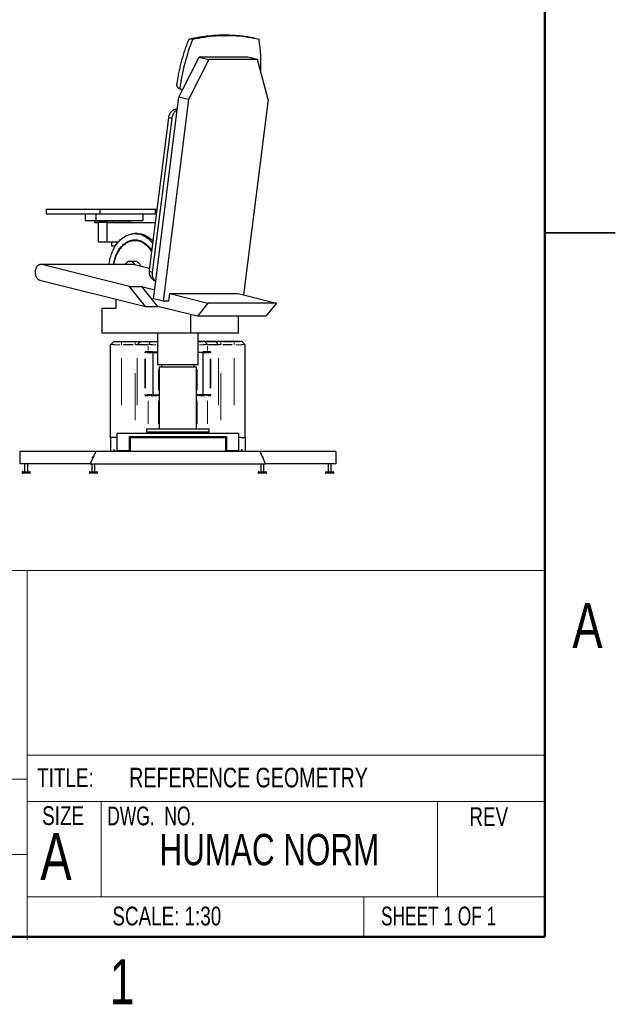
# Model space of a CAD drawing. Header units: inches. Extents: x 0.1 to 10.9, y 0.1 to 8.4.
# Tile 6 of 8: x 7.7 to 10.9, y 0.1 to 5.4. Entities that reach past the tile are written whole.
import ezdxf

# ---------------------------------------------------------------- set-up
doc = ezdxf.new("R2010")
doc.units = ezdxf.units.IN
doc.header["$MEASUREMENT"] = 0
doc.linetypes.add('PHANTOM', pattern=[0.5, 0.25, -0.05, 0.05, -0.05, 0.05, -0.05])
doc.styles.add('SLDTEXTSTYLE0', font='TXT', dxfattribs={"width": 0.75})
doc.styles.add('SLDTEXTSTYLE1', font='TXT', dxfattribs={"width": 0.6875})
doc.styles.add('SLDTEXTSTYLE2', font='TXT', dxfattribs={"width": 0.694444})
doc.styles.add('SLDTEXTSTYLE3', font='TXT', dxfattribs={"width": 0.7})

msp = doc.modelspace()

# ---------------------------------------------------------------- linework, layer by layer
at = {"color": 7, "linetype": 'Continuous', "lineweight": 50}
for p, q in [((10.5, 8), (10.5, 0.5)), ((10.5, 0.5), (0.5, 0.5))]:
    msp.add_line(p, q, dxfattribs=at)
at = {"color": 7, "linetype": 'Continuous', "lineweight": 25}
for p, q in [((8.977091, 5.28139409), (8.97685911, 5.28144979)), ((8.97731244, 5.28134826), (8.97709045, 5.28139159)), ((8.57008962, 5.01238112), (8.65905947, 5.18638648)), ((8.70984192, 5.17372307), (8.60074209, 4.96034815)), ((8.65905947, 5.18638648), (8.70984192, 5.17372307)), ((8.91833196, 5.18638648), (8.65905947, 5.18638648)), ((8.96911438, 5.17372307), (8.70984192, 5.17372307)), ((8.96911438, 5.17372307), (8.91833196, 5.18638648)), ((9.02500617, 4.96034815), (8.96911438, 5.17372307)), ((8.54995966, 4.9730114), (8.57008962, 5.01238112)), ((8.60074209, 4.96034815), (8.46669874, 3.88526629)), ((8.54155753, 4.90562295), (8.54995966, 4.9730114)), ((8.60074209, 4.96034815), (8.54995966, 4.9730114)), ((9.02500617, 4.96034815), (8.89526454, 3.91976783)), ((8.42776282, 3.99294341), (8.54155753, 4.90562295)), ((8.49418294, 4.86341848), (8.39167602, 4.05254571)), ((8.41007643, 4.0394441), (8.51382196, 4.86011488)), ((7.84381823, 4.37666207), (7.84381823, 4.35166207)), ((7.84381823, 4.37666207), (8.128835, 4.37666207)), ((8.128835, 4.37666207), (8.128835, 4.35166207)), ((8.128835, 4.37666207), (8.42640433, 4.37666207)), ((8.42640433, 4.35166207), (8.42640433, 4.37666207)), ((8.42640433, 4.37666207), (8.43264936, 4.37666207)), ((7.84381823, 4.35166207), (8.128835, 4.35166207)), ((8.0517942, 4.35166207), (8.0517942, 4.31499552)), ((8.0517942, 4.31499552), (8.10879756, 4.31499552)), ((8.10005253, 4.31399538), (8.10005253, 4.30566215)), ((8.10005253, 4.31399538), (8.19433343, 4.31399538)), ((8.10005253, 4.30566215), (8.12067648, 4.30566215)), ((8.10879756, 4.31499552), (8.10879756, 4.35166207)), ((8.10879756, 4.31499552), (8.35938225, 4.31499552)), ((8.12067648, 4.30566215), (8.12067648, 4.20299542)), ((8.16781691, 4.30566215), (8.12067648, 4.30566215)), ((8.128835, 4.35166207), (8.42640433, 4.35166207)), ((8.16781691, 4.20299542), (8.16781691, 4.30566215)), ((8.16781691, 4.30566215), (8.1707632, 4.30566215)), ((8.1707632, 4.30566215), (8.19433343, 4.30566215)), ((8.19433343, 4.31399538), (8.19433343, 4.30566215)), ((8.19433343, 4.31399538), (8.28861433, 4.31399538)), ((8.19433343, 4.30566215), (8.28861433, 4.30566215)), ((8.28861433, 4.31399538), (8.28861433, 4.30566215)), ((8.28861433, 4.30566215), (8.42367387, 4.30566215)), ((8.35938225, 4.31499552), (8.35938225, 4.35166207)), ((8.42948898, 4.35166207), (8.42640433, 4.35166207)), ((10.875, 4.25), (10.5, 4.25)), ((10.5, 4.25), (10.875, 4.25)), ((8.12067648, 4.20299542), (8.16781691, 4.20299542)), ((8.16781691, 4.20299542), (8.22925598, 4.20299542)), ((8.19108822, 4.20299542), (8.19108822, 4.18066213)), ((8.22008823, 4.19171911), (8.22008823, 4.20299542)), ((8.32821231, 4.24607878), (8.31642721, 4.24607878)), ((8.31708716, 4.20974545), (8.31642721, 4.20974545)), ((8.19108822, 4.18066213), (8.20558823, 4.18066213)), ((8.20558823, 4.18066213), (8.21246865, 4.18066213)), ((8.31642721, 4.09816211), (8.28991069, 4.09816211)), ((8.30923828, 4.0814222), (7.81426355, 4.0814222)), ((8.28672896, 3.96424909), (7.8193797, 4.08078915)), ((8.31435444, 4.08078915), (8.39277436, 4.06123406)), ((7.80914741, 3.99872185), (8.37230404, 3.85829088)), ((8.41591631, 3.89792961), (8.42776282, 3.99294341)), ((8.37230404, 3.85829088), (8.28672896, 3.96424909)), ((8.28672896, 3.96424909), (8.35154707, 3.96424909)), ((8.35154707, 3.96424909), (8.43712216, 3.85829088)), ((8.35154707, 3.96424909), (8.42199485, 3.94668199)), ((8.21560677, 3.84816208), (8.21560677, 3.89736556)), ((8.46669874, 3.88526629), (8.41591631, 3.89792961)), ((8.49616152, 3.88526629), (8.46669874, 3.88526629)), ((8.49616152, 3.88526629), (8.50135165, 3.92689325)), ((8.50135165, 3.92689325), (8.70463263, 3.87620223)), ((8.50135165, 3.92689325), (8.86669015, 3.92689325)), ((8.86669015, 3.92689325), (9.06997115, 3.87620223)), ((8.14130043, 3.71482876), (8.14130043, 3.84816208)), ((8.14130043, 3.84816208), (8.21560677, 3.84816208)), ((8.37230404, 3.85829088), (8.43712216, 3.85829088)), ((8.6487927, 3.80550784), (8.43712216, 3.85829088)), ((8.70463263, 3.87620223), (8.6487927, 3.80550784)), ((9.06997115, 3.87620223), (8.70463263, 3.87620223)), ((9.06997115, 3.87620223), (9.01413122, 3.80550784)), ((8.61270494, 3.81450681), (8.61270494, 3.71482876)), ((9.01413122, 3.80550784), (8.6487927, 3.80550784)), ((8.86608487, 3.80550784), (8.86608487, 3.71482876)), ((8.61270494, 3.71482876), (8.14130043, 3.71482876)), ((8.43660722, 3.71482876), (8.43660722, 3.54816213)), ((8.86608487, 3.71482876), (8.61270494, 3.71482876)), ((8.65327387, 3.54816213), (8.65327387, 3.71482876)), ((8.1866072, 3.16066212), (8.1866072, 3.65303142)), ((8.20229757, 3.67010244), (8.18758352, 3.65538846)), ((8.20465458, 3.67107879), (8.24494055, 3.67107879)), ((8.24494055, 3.67107879), (8.31688253, 3.67107879)), ((8.31688253, 3.67107879), (8.34614849, 3.67107879)), ((8.34614849, 3.67107879), (8.40394853, 3.67107879)), ((8.40394853, 3.67107879), (8.43660722, 3.67107879)), ((8.68593255, 3.67107879), (8.65327387, 3.67107879)), ((8.74373259, 3.67107879), (8.68593255, 3.67107879)), ((8.77299855, 3.67107879), (8.74373259, 3.67107879)), ((8.84494054, 3.67107879), (8.77299855, 3.67107879)), ((8.88522651, 3.67107879), (8.84494054, 3.67107879)), ((8.88758352, 3.67010244), (8.90229757, 3.65538846)), ((8.90327389, 3.16066212), (8.90327389, 3.65303142)), ((8.38985172, 3.61482879), (8.37491556, 3.61482879)), ((8.43660722, 3.61482879), (8.38985172, 3.61482879)), ((8.41210579, 3.61316213), (8.41210579, 3.38732877)), ((8.41210579, 3.61316213), (8.43660722, 3.61316213)), ((8.41543912, 3.61482879), (8.41543912, 3.61316213)), ((8.65327387, 3.61482879), (8.70002937, 3.61482879)), ((8.6777753, 3.61316213), (8.65327387, 3.61316213)), ((8.67444197, 3.61482879), (8.67444197, 3.61316213)), ((8.6777753, 3.61316213), (8.6777753, 3.38732877)), ((8.70002937, 3.61482879), (8.71496553, 3.61482879)), ((8.43660722, 3.54816213), (8.65327387, 3.54816213)), ((8.44494054, 3.53566213), (8.44494054, 3.20649546)), ((8.44494054, 3.53566213), (8.64494055, 3.53566213)), ((8.45744054, 3.54816213), (8.45744054, 3.53566213)), ((8.63244054, 3.53566213), (8.63244054, 3.54816213)), ((8.64494055, 3.20649546), (8.64494055, 3.53566213)), ((8.37491556, 3.38566211), (8.38985172, 3.38566211)), ((8.38985172, 3.38566211), (8.44254455, 3.38566211)), ((8.41210579, 3.38732877), (8.44254455, 3.38732877)), ((8.41543912, 3.38732877), (8.41543912, 3.38566211)), ((8.44254455, 3.38732877), (8.44494054, 3.38732877)), ((8.44254455, 3.38566211), (8.44494054, 3.38566211)), ((8.64494055, 3.38732877), (8.64733654, 3.38732877)), ((8.64733654, 3.38566211), (8.64494055, 3.38566211)), ((8.6777753, 3.38732877), (8.64733654, 3.38732877)), ((8.70002937, 3.38566211), (8.64733654, 3.38566211)), ((8.67444197, 3.38732877), (8.67444197, 3.38566211)), ((8.71496553, 3.38566211), (8.70002937, 3.38566211)), ((8.37827387, 3.20649546), (8.37827387, 3.18982878)), ((8.37827387, 3.20649546), (8.71160722, 3.20649546)), ((8.71160722, 3.18982878), (8.71160722, 3.20649546)), ((8.1866072, 3.16066212), (8.1866072, 3.08566212)), ((8.20999901, 3.16066212), (8.1866072, 3.16066212)), ((8.21994055, 3.16066212), (8.20999901, 3.16066212)), ((8.21994055, 3.18149545), (8.21994055, 3.08982878)), ((8.86994054, 3.18149545), (8.21994055, 3.18149545)), ((8.28660721, 3.16482878), (8.80327388, 3.16482878)), ((8.28660721, 3.08982878), (8.28660721, 3.16482878)), ((8.29077388, 3.16066212), (8.28660721, 3.16066212)), ((8.29077388, 3.16066212), (8.29077388, 3.08566212)), ((8.29077388, 3.16066212), (8.79910721, 3.16066212)), ((8.37827387, 3.18982878), (8.71160722, 3.18982878)), ((8.54494054, 3.18982878), (8.54494054, 3.18149545)), ((8.54494054, 3.16482878), (8.54494054, 3.16066212)), ((8.79910721, 3.16066212), (8.79910721, 3.08566212)), ((8.80327388, 3.16066212), (8.79910721, 3.16066212)), ((8.80327388, 3.16482878), (8.80327388, 3.08982878)), ((8.86994054, 3.08982878), (8.86994054, 3.18149545)), ((8.87988208, 3.16066212), (8.86994054, 3.16066212)), ((8.87988208, 3.16066212), (8.90327389, 3.16066212)), ((8.90327389, 3.16066212), (8.90327389, 3.08566212)), ((7.70327391, 3.08566212), (7.70327391, 3.01899545)), ((8.10744053, 3.08566212), (7.70327391, 3.08566212)), ((8.10744053, 3.08566212), (8.07827388, 3.01899545)), ((8.09077388, 3.05232879), (8.09077388, 3.05649545)), ((8.09077388, 3.05649545), (8.09468013, 3.05649545)), ((8.09285723, 3.05232879), (8.09077388, 3.05232879)), ((8.98244055, 3.08566212), (8.10744053, 3.08566212)), ((8.20327389, 3.08566212), (8.20327389, 3.09399545)), ((8.20327389, 3.09399545), (8.20744055, 3.09399545)), ((8.20744055, 3.09399545), (8.20744055, 3.08566212)), ((8.21994055, 3.08982878), (8.28660721, 3.08982878)), ((8.80327388, 3.08982878), (8.86994054, 3.08982878)), ((8.8866072, 3.09399545), (8.88244054, 3.09399545)), ((8.88244054, 3.09399545), (8.88244054, 3.08566212)), ((8.8866072, 3.08566212), (8.8866072, 3.09399545)), ((9.01160721, 3.01899545), (8.98244055, 3.08566212)), ((9.38660717, 3.08566212), (8.98244055, 3.08566212)), ((8.99910721, 3.05649545), (8.99520095, 3.05649545)), ((8.99702386, 3.05232879), (8.99910721, 3.05232879)), ((8.99910721, 3.05232879), (8.99910721, 3.05649545)), ((9.38660717, 3.08566212), (9.38660717, 3.01899545)), ((8.07827388, 3.01899545), (7.70327391, 3.01899545)), ((7.72827384, 3.01899545), (7.72827384, 2.97732878)), ((7.74494053, 2.97732878), (7.74494053, 3.01899545)), ((8.07827388, 3.01899545), (9.01160721, 3.01899545)), ((8.08660723, 3.01899545), (8.08660723, 2.97732878)), ((8.10327388, 2.97732878), (8.10327388, 3.01899545)), ((8.98660721, 3.01899545), (8.98660721, 2.97732878)), ((9.00327386, 2.97732878), (9.00327386, 3.01899545)), ((9.38660717, 3.01899545), (9.01160721, 3.01899545)), ((9.34494055, 3.01899545), (9.34494055, 2.97732878)), ((9.36160725, 2.97732878), (9.36160725, 3.01899545)), ((7.71494055, 2.97399545), (7.71494055, 2.97232878)), ((7.71827387, 2.97732878), (7.73660723, 2.97732878)), ((7.75494058, 2.96899545), (7.71827387, 2.96899545)), ((7.73660723, 2.97732878), (7.75494058, 2.97732878)), ((7.75827391, 2.97232878), (7.75827391, 2.97399545)), ((8.07327389, 2.97399545), (8.07327389, 2.97232878)), ((8.07660722, 2.97732878), (8.09494053, 2.97732878)), ((8.09494053, 2.96899545), (8.07660722, 2.96899545)), ((8.09494053, 2.97732878), (8.11327389, 2.97732878)), ((8.11327389, 2.96899545), (8.09494053, 2.96899545)), ((8.11660721, 2.97232878), (8.11660721, 2.97399545)), ((8.97327387, 2.97399545), (8.97327387, 2.97232878)), ((8.9766072, 2.97732878), (8.99494055, 2.97732878)), ((9.01327387, 2.96899545), (8.9766072, 2.96899545)), ((8.99494055, 2.97732878), (9.01327387, 2.97732878)), ((9.01660719, 2.97232878), (9.01660719, 2.97399545)), ((9.33160718, 2.97399545), (9.33160718, 2.97232878)), ((9.33494051, 2.97732878), (9.35327386, 2.97732878)), ((9.35327386, 2.96899545), (9.33494051, 2.96899545)), ((9.35327386, 2.97732878), (9.37160722, 2.97732878)), ((9.37160722, 2.96899545), (9.35327386, 2.96899545)), ((9.37494054, 2.97232878), (9.37494054, 2.97399545))]:
    msp.add_line(p, q, dxfattribs=at)
at = {"color": 8, "linetype": 'PHANTOM', "lineweight": 18}
for p, q in [((8.26185444, 4.08078915), (7.87187969, 4.08078915)), ((8.18822879, 3.65538846), (8.20592786, 3.65538846)), ((8.23622147, 3.65303142), (8.20217918, 3.65303142)), ((8.23857054, 3.67010244), (8.2147874, 3.67010244)), ((8.24494055, 3.6702008), (8.24494055, 3.67051701)), ((8.24494055, 3.66854179), (8.24494055, 3.65694911)), ((8.24494055, 3.65512484), (8.24494055, 3.65368167)), ((8.30609124, 3.67010244), (8.25573185, 3.67010244)), ((8.25573185, 3.65538846), (8.30609124, 3.65538846)), ((8.30609124, 3.65303142), (8.25573185, 3.65303142)), ((8.31688253, 3.6702008), (8.31688253, 3.67051701)), ((8.31688253, 3.66854179), (8.31688253, 3.65694911)), ((8.31688253, 3.65512484), (8.31688253, 3.65368167)), ((8.31881299, 3.65538846), (8.32655059, 3.65538846)), ((8.32820747, 3.65303142), (8.32265531, 3.65303142)), ((8.34242125, 3.67010244), (8.33121597, 3.67010244)), ((8.38417343, 3.65303142), (8.33134297, 3.65303142)), ((8.34181972, 3.66794114), (8.3318642, 3.65754976)), ((8.33227834, 3.65538846), (8.38510878, 3.65538846)), ((8.39920559, 3.67010244), (8.34637515, 3.67010244)), ((8.38665822, 3.62339251), (8.38665822, 3.64780102)), ((8.39961974, 3.66794114), (8.38966422, 3.65754976)), ((8.39017757, 3.65538846), (8.41004429, 3.65538846)), ((8.42922415, 3.65303142), (8.39956493, 3.65303142)), ((8.43148036, 3.67010244), (8.41291828, 3.67010244)), ((8.65840073, 3.67010244), (8.67696281, 3.67010244)), ((8.66065694, 3.65303142), (8.69031616, 3.65303142)), ((8.69970352, 3.65538846), (8.6798368, 3.65538846)), ((8.69026135, 3.66794114), (8.70021687, 3.65754976)), ((8.6906755, 3.67010244), (8.74350593, 3.67010244)), ((8.70322287, 3.62339251), (8.70322287, 3.64780102)), ((8.75760275, 3.65538846), (8.70477231, 3.65538846)), ((8.70570766, 3.65303142), (8.75853811, 3.65303142)), ((8.74745984, 3.67010244), (8.75866512, 3.67010244)), ((8.74806137, 3.66794114), (8.75801689, 3.65754976)), ((8.76167362, 3.65303142), (8.76722578, 3.65303142)), ((8.7710681, 3.65538846), (8.7633305, 3.65538846)), ((8.77299855, 3.6702008), (8.77299855, 3.67051701)), ((8.77299855, 3.66854179), (8.77299855, 3.65694911)), ((8.77299855, 3.65512484), (8.77299855, 3.65368167)), ((8.78378985, 3.67010244), (8.83414924, 3.67010244)), ((8.83414924, 3.65538846), (8.78378985, 3.65538846)), ((8.78378985, 3.65303142), (8.83414924, 3.65303142)), ((8.84494054, 3.6702008), (8.84494054, 3.67051701)), ((8.84494054, 3.66854179), (8.84494054, 3.65694911)), ((8.84494054, 3.65512484), (8.84494054, 3.65368167)), ((8.85131055, 3.67010244), (8.87509368, 3.67010244)), ((8.85365962, 3.65303142), (8.8877019, 3.65303142)), ((8.9016523, 3.65538846), (8.88395323, 3.65538846)), ((8.24494055, 3.58230102), (8.24494055, 3.25222585)), ((8.31688253, 3.25222585), (8.31688253, 3.58230102)), ((8.32885818, 3.58230102), (8.32885818, 3.25222585)), ((8.36972774, 3.42237044), (8.36972774, 3.57812046)), ((8.36990127, 3.61149547), (8.37138185, 3.61149547)), ((8.37236415, 3.61816211), (8.38601612, 3.61816211)), ((8.37292125, 3.57812046), (8.37292125, 3.42237044)), ((8.4062281, 3.61149547), (8.37879893, 3.61149547)), ((8.38929215, 3.61816211), (8.40949108, 3.61816211)), ((8.70058894, 3.61816211), (8.68039001, 3.61816211)), ((8.68365298, 3.61149547), (8.71108216, 3.61149547)), ((8.71751694, 3.61816211), (8.70386497, 3.61816211)), ((8.71695984, 3.57812046), (8.71695984, 3.42237044)), ((8.71997982, 3.61149547), (8.71849924, 3.61149547)), ((8.72015334, 3.42237044), (8.72015334, 3.57812046)), ((8.76102291, 3.58230102), (8.76102291, 3.25222585)), ((8.77299855, 3.25222585), (8.77299855, 3.58230102)), ((8.84494054, 3.58230102), (8.84494054, 3.25222585)), ((8.44254455, 3.52403712), (8.44254455, 3.41145377)), ((8.64733654, 3.52403712), (8.64733654, 3.41145377)), ((8.36990127, 3.38899543), (8.37138185, 3.38899543)), ((8.38601612, 3.38232879), (8.37236415, 3.38232879)), ((8.37879893, 3.38899543), (8.4062281, 3.38899543)), ((8.43419014, 3.38232879), (8.40265382, 3.38232879)), ((8.44254455, 3.38707877), (8.44254455, 3.38591211)), ((8.44254455, 3.38282638), (8.44254455, 3.38468579)), ((8.44458114, 3.38232879), (8.44290395, 3.38232879)), ((8.64529994, 3.38232879), (8.64697714, 3.38232879)), ((8.64733654, 3.38707877), (8.64733654, 3.38591211)), ((8.64733654, 3.38282638), (8.64733654, 3.38468579)), ((8.65569094, 3.38232879), (8.68722726, 3.38232879)), ((8.71108216, 3.38899543), (8.68365298, 3.38899543)), ((8.70386497, 3.38232879), (8.71751694, 3.38232879)), ((8.71997982, 3.38899543), (8.71849924, 3.38899543)), ((8.38665822, 3.23287046), (8.38665822, 3.35595379)), ((8.44254455, 3.35595379), (8.44254455, 3.23287046)), ((8.64733654, 3.35595379), (8.64733654, 3.23287046)), ((8.70322287, 3.23287046), (8.70322287, 3.35595379)), ((8.31688253, 3.16128712), (8.31688253, 3.16420378)), ((8.32885818, 3.16420378), (8.32885818, 3.16128712)), ((8.38665822, 3.18274545), (8.38665822, 3.18857878)), ((8.38665822, 3.16128712), (8.38665822, 3.16420378)), ((8.44254455, 3.18857878), (8.44254455, 3.18274545)), ((8.44254455, 3.16420378), (8.44254455, 3.16128712)), ((8.54327388, 3.18274545), (8.54327388, 3.18857878)), ((8.54327388, 3.16128712), (8.54327388, 3.16420378)), ((8.54660721, 3.18274545), (8.54660721, 3.18857878)), ((8.54660721, 3.16128712), (8.54660721, 3.16420378)), ((8.64733654, 3.18857878), (8.64733654, 3.18274545)), ((8.64733654, 3.16420378), (8.64733654, 3.16128712)), ((8.70322287, 3.18274545), (8.70322287, 3.18857878)), ((8.70322287, 3.16128712), (8.70322287, 3.16420378)), ((8.76102291, 3.16420378), (8.76102291, 3.16128712)), ((8.77299855, 3.16128712), (8.77299855, 3.16420378)), ((7.73660723, 2.97399545), (7.71494055, 2.97399545)), ((7.71494055, 2.97232878), (7.75827391, 2.97232878)), ((7.75827391, 2.97399545), (7.73660723, 2.97399545)), ((8.09494053, 2.97399545), (8.07327389, 2.97399545)), ((8.07327389, 2.97232878), (8.09494053, 2.97232878)), ((8.11660721, 2.97399545), (8.09494053, 2.97399545)), ((8.09494053, 2.97232878), (8.11660721, 2.97232878)), ((8.99494055, 2.97399545), (8.97327387, 2.97399545)), ((8.97327387, 2.97232878), (9.01660719, 2.97232878)), ((9.01660719, 2.97399545), (8.99494055, 2.97399545)), ((9.35327386, 2.97399545), (9.33160718, 2.97399545)), ((9.33160718, 2.97232878), (9.35327386, 2.97232878)), ((9.37494054, 2.97399545), (9.35327386, 2.97399545)), ((9.35327386, 2.97232878), (9.37494054, 2.97232878))]:
    msp.add_line(p, q, dxfattribs=at)
at = {"color": 7, "linetype": 'Continuous', "lineweight": 18}
for p, q in [((6.04520231, 2.45035274), (10.5, 2.45035274)), ((7.74128, 2.45035274), (7.74128, 0.48532265)), ((7.74128, 1.4678377), (10.5, 1.4678377)), ((7.74128, 1.33934797), (6.04970825, 1.33934797)), ((7.74128, 1.21986307), (10.5, 1.21986307)), ((8.13682475, 1.21986307), (8.13682475, 0.71288584)), ((9.9280647, 1.21986307), (9.9280647, 0.71288584)), ((7.74128, 0.93842536), (6.04520231, 0.93842536)), ((7.74128, 0.71288584), (10.5, 0.71288584)), ((9.53632866, 0.71288584), (9.53632866, 0.5))]:
    msp.add_line(p, q, dxfattribs=at)
at = {"color": 7, "linetype": 'Continuous', "lineweight": 25, "flags": 128}
for points in [[(8.62375904, 5.28134826), (8.63943289, 5.28477857), (8.65510239, 5.28789929), (8.67076423, 5.29070994), (8.68641507, 5.29320974), (8.70205161, 5.29539837), (8.71767052, 5.29727506), (8.73326852, 5.29883964), (8.74884225, 5.30009165), (8.76438846, 5.30103093), (8.77990381, 5.30165717), (8.79538504, 5.30197037), (8.81082887, 5.30197037), (8.82623199, 5.30165717), (8.84159118, 5.30103093), (8.85690316, 5.30009165), (8.87216469, 5.29883964), (8.88737251, 5.29727506), (8.90252344, 5.29539837), (8.91761424, 5.29320974), (8.93264173, 5.29070994), (8.94760269, 5.28789929), (8.962494, 5.28477857), (8.97731244, 5.28134826)], [(8.51382196, 4.86011488), (8.51442217, 4.86399356), (8.51523831, 4.86784737), (8.51626532, 4.87165237), (8.5174968, 4.87538509), (8.51892511, 4.87902191), (8.52054136, 4.88254062), (8.52233552, 4.88591915), (8.52429642, 4.88913671), (8.52641188, 4.89217295), (8.52866875, 4.89500925), (8.531053, 4.89762795), (8.53354982, 4.9000126), (8.53614368, 4.90214867), (8.53881846, 4.9040227), (8.54155753, 4.90562295)], [(8.17846929, 4.0814222), (8.17913487, 4.08653701), (8.1802981, 4.09408318), (8.18166866, 4.10155942), (8.18324442, 4.10895431), (8.18502298, 4.11625666), (8.18700167, 4.12345529), (8.18917743, 4.13053932), (8.19154699, 4.13749789), (8.19410674, 4.14432035), (8.19685274, 4.15099646), (8.19978084, 4.1575159), (8.20288654, 4.16386888), (8.20616519, 4.17004562), (8.20961173, 4.17603675), (8.21322094, 4.18183311), (8.2169873, 4.18742593), (8.22090511, 4.1928067), (8.22496838, 4.19796719), (8.22917092, 4.20289959), (8.23350633, 4.20759632), (8.23796804, 4.21205024), (8.24254921, 4.21625463), (8.24724288, 4.22020301), (8.25204191, 4.22388943), (8.256939, 4.22730817), (8.26192668, 4.23045415), (8.26699734, 4.23332253), (8.27214328, 4.23590899), (8.27735668, 4.23820948), (8.28262956, 4.24022055), (8.28795391, 4.24193915), (8.29332161, 4.2433627), (8.29872449, 4.24448901), (8.30415434, 4.24531628), (8.30960289, 4.24584333), (8.31506182, 4.24606939), (8.32052284, 4.24599399), (8.3259776, 4.24561743), (8.33141784, 4.24494011), (8.33683525, 4.24396313), (8.34222157, 4.24268796), (8.3475686, 4.24111658), (8.35286823, 4.23925139), (8.35811237, 4.23709522), (8.363293, 4.23465127), (8.36840228, 4.23192338), (8.37343242, 4.22891561), (8.37837574, 4.22563259), (8.38322471, 4.22207931), (8.38797198, 4.21826117), (8.39261028, 4.21418404), (8.39713258, 4.2098541), (8.40153198, 4.20527784), (8.40580177, 4.20046238), (8.40976435, 4.19563197)], [(8.20245038, 4.0814222), (8.20269681, 4.08306868), (8.20385539, 4.08990945), (8.20521957, 4.09667387), (8.20678689, 4.10334975), (8.2085545, 4.1099248), (8.21051914, 4.11638705), (8.21267727, 4.12272462), (8.21502488, 4.12892608), (8.21755773, 4.13497995), (8.22027119, 4.14087517), (8.22316029, 4.14660113), (8.22621976, 4.15214726), (8.22944401, 4.15750346), (8.23282716, 4.16265989), (8.236363, 4.16760715), (8.24004509, 4.17233626), (8.24386671, 4.17683852), (8.24782087, 4.18110581), (8.25190037, 4.18513014), (8.25609773, 4.18890439), (8.26040528, 4.19242146), (8.26481516, 4.19567507), (8.26931934, 4.19865922), (8.27390954, 4.20136841), (8.27857744, 4.20379781), (8.28331446, 4.20594287), (8.28811197, 4.20779969), (8.29296118, 4.20936498), (8.29785328, 4.21063576), (8.30277931, 4.21160977), (8.30773027, 4.21228521), (8.31269711, 4.21266091), (8.31767075, 4.21273608), (8.32264215, 4.21251057), (8.32760216, 4.21198492), (8.33254178, 4.21116), (8.33745196, 4.21003737), (8.34232374, 4.20861898), (8.34714822, 4.20690758), (8.35191657, 4.20490613), (8.3566201, 4.20261839), (8.36125019, 4.20004851), (8.36579843, 4.19720117), (8.37025648, 4.19408155), (8.3746162, 4.19069543), (8.37886963, 4.18704898), (8.38300899, 4.18314879), (8.38702673, 4.17900204), (8.39091551, 4.17461625), (8.39466823, 4.16999955), (8.39827803, 4.16516023), (8.4017383, 4.16010721), (8.40468384, 4.15544311)], [(8.20311033, 4.0814222), (8.20335677, 4.08306868), (8.20451534, 4.08990945), (8.20587952, 4.09667387), (8.20744684, 4.10334975), (8.20921445, 4.1099248), (8.21117909, 4.11638705), (8.21333722, 4.12272462), (8.21568484, 4.12892608), (8.2182177, 4.13497995), (8.22093116, 4.14087517), (8.22382027, 4.14660113), (8.22687974, 4.15214726), (8.23010398, 4.15750346), (8.23348711, 4.16265989), (8.23702297, 4.16760715), (8.24070506, 4.17233626), (8.24452668, 4.17683852), (8.24848085, 4.18110581), (8.25256032, 4.18513014), (8.25675768, 4.18890439), (8.26106525, 4.19242146), (8.26547513, 4.19567507), (8.26997929, 4.19865922), (8.27456951, 4.20136841), (8.27923739, 4.20379781), (8.28397442, 4.20594287), (8.28877192, 4.20779969), (8.29362116, 4.20936498), (8.29851326, 4.21063576), (8.30343928, 4.21160977), (8.30839022, 4.21228521), (8.31335706, 4.21266091), (8.31675719, 4.21274476)], [(8.20461723, 4.0814222), (8.20480547, 4.08266357), (8.20595841, 4.08942299), (8.20731586, 4.09610598), (8.20887544, 4.1027002), (8.21063413, 4.10919343), (8.21258872, 4.11557363), (8.21473562, 4.12182906), (8.21707082, 4.12794801), (8.21959, 4.13391926), (8.2222885, 4.13973166), (8.22516133, 4.14537454), (8.22820316, 4.15083736), (8.23140836, 4.15611011), (8.234771, 4.16118291), (8.23828485, 4.16604648), (8.2419434, 4.17069173), (8.24573987, 4.17511006), (8.24966723, 4.17929334), (8.25371823, 4.18323374), (8.25788536, 4.18692406), (8.26216088, 4.19035743), (8.26653689, 4.19352751), (8.27100528, 4.19642835), (8.2755578, 4.19905463), (8.28018598, 4.20140158), (8.28488127, 4.20346467), (8.289635, 4.20524021), (8.29443832, 4.20672485), (8.29928237, 4.20791593), (8.30415818, 4.20881117), (8.30905669, 4.20940886), (8.31396885, 4.20970806), (8.31888557, 4.20970806), (8.32379773, 4.20940886), (8.32869624, 4.20881117), (8.33357203, 4.20791593), (8.33841608, 4.20672485), (8.3432194, 4.20524021), (8.34797312, 4.20346467), (8.35266842, 4.20140158), (8.35729662, 4.19905463), (8.36184912, 4.19642835), (8.36631751, 4.19352751), (8.37069352, 4.19035743), (8.37496906, 4.18692406), (8.37913616, 4.18323374), (8.38318717, 4.17929334), (8.38711453, 4.17511006), (8.39091101, 4.17069173), (8.39456956, 4.16604648), (8.3980834, 4.16118291), (8.40144604, 4.15611011), (8.40419919, 4.15160933)], [(8.31708716, 4.20974545), (8.31954552, 4.20970806), (8.32445768, 4.20940886), (8.3293562, 4.20881117), (8.334232, 4.20791593), (8.33907605, 4.20672485), (8.34387937, 4.20524021), (8.3486331, 4.20346467), (8.35332839, 4.20140158), (8.35795659, 4.19905463), (8.36250909, 4.19642835), (8.36697748, 4.19352751), (8.37135349, 4.19035743), (8.37562901, 4.18692406), (8.37979614, 4.18323374), (8.38384713, 4.17929334), (8.38777451, 4.17511006), (8.39157098, 4.17069173), (8.39522953, 4.16604648), (8.39874337, 4.16118291), (8.40210601, 4.15611011), (8.40431505, 4.15252577)], [(8.32821231, 4.24607878), (8.33230794, 4.24599399), (8.33776272, 4.24561743), (8.34320295, 4.24494011), (8.34862035, 4.24396313), (8.35400669, 4.24268796), (8.35935372, 4.24111658), (8.36465335, 4.23925139), (8.36989746, 4.23709522), (8.37507812, 4.23465127), (8.3801874, 4.23192338), (8.38521753, 4.22891561), (8.39016085, 4.22563259), (8.39500983, 4.22207931), (8.39975709, 4.21826117), (8.4043954, 4.21418404), (8.4089177, 4.2098541), (8.41126011, 4.20746412)], [(8.31711254, 4.08010143), (8.31699445, 4.08030152), (8.31515193, 4.08317295), (8.3131576, 4.08583388), (8.31102345, 4.08826829), (8.30876232, 4.09046146), (8.30638782, 4.09240017), (8.30391424, 4.09407293), (8.30135642, 4.0954695), (8.29872977, 4.09658165), (8.29605009, 4.0974025), (8.29333348, 4.09792729), (8.29059628, 4.09815272), (8.28785498, 4.09807755), (8.28512601, 4.09770217), (8.28242583, 4.09702884), (8.27977066, 4.09606155), (8.27717649, 4.09480634), (8.2746589, 4.09327046), (8.27223302, 4.09146339), (8.26991347, 4.08939585), (8.26771418, 4.08708034), (8.26564839, 4.08453079), (8.26372851, 4.08176254), (8.26351215, 4.0814222)], [(8.34728034, 4.07257865), (8.34669728, 4.07399712), (8.34519061, 4.07723673), (8.34351097, 4.08030152), (8.34166843, 4.08317295), (8.3396741, 4.08583388), (8.33753994, 4.08826829), (8.33527882, 4.09046146), (8.33290433, 4.09240017), (8.33043074, 4.09407293), (8.32787292, 4.0954695), (8.32524627, 4.09658165), (8.32256658, 4.0974025), (8.31984998, 4.09792729), (8.3171128, 4.09815272), (8.31642721, 4.09816211)], [(7.8193797, 4.08078915), (7.81690063, 4.08125496), (7.81440255, 4.08142173), (7.81190346, 4.08128829), (7.80942134, 4.08085564), (7.80697411, 4.08012678), (7.80457944, 4.07910716), (7.80225455, 4.07780392), (7.80001616, 4.07622658), (7.79788049, 4.07438643), (7.79586277, 4.07229682), (7.79397764, 4.06997271), (7.7922387, 4.06743091), (7.79065847, 4.06468964), (7.7892483, 4.06176878), (7.78801834, 4.05868929), (7.78697745, 4.05547345), (7.78613321, 4.05214427), (7.78549164, 4.04872585), (7.78505735, 4.04524281), (7.78483356, 4.04172027), (7.78482175, 4.03818357), (7.78502208, 4.03465813), (7.78543305, 4.03116946), (7.78605186, 4.02774266), (7.78687381, 4.02440238), (7.78789319, 4.02117278), (7.78910249, 4.01807701), (7.79049319, 4.01513745), (7.79205503, 4.01237523), (7.793777, 4.00981035), (7.79564649, 4.00746121), (7.79765013, 4.00534477), (7.79977352, 4.00347622), (7.80200127, 4.00186909), (7.8043174, 4.00053486), (7.80670518, 3.99948333), (7.80914741, 3.99872185)], [(8.42776282, 3.99294341), (8.42526163, 3.99445456), (8.42289607, 3.99626758), (8.42068206, 3.9983704), (8.41863448, 4.00074872), (8.41676712, 4.00338666), (8.41509254, 4.00626645), (8.413622, 4.00936871), (8.41236541, 4.01267247), (8.41133123, 4.01615558), (8.4105264, 4.01979467), (8.40995634, 4.0235651), (8.4096249, 4.02744167), (8.4095343, 4.0313981), (8.40968515, 4.03540796), (8.41007643, 4.0394441)]]:
    msp.add_lwpolyline(points, dxfattribs=at)
at = {"color": 7, "linetype": 'Continuous', "lineweight": 25}
for centre, radius, start, end in [((9.6111291, 4.88517646), 1.0638852, 158.13739763, 172.78826265), ((8.05153361, 5.14265152), 0.9361107, 357.74135882, 8.5204701), ((8.76414016, 5.47277479), 0.4996178, 245.33709922, 247.14514632), ((8.30923005, 4.06036516), 0.02105704, 75.91519212, 89.9775986), ((8.18994054, 3.6530314), 0.00333333, 135, 180), ((8.20465459, 3.66774545), 0.00333333, 90, 135), ((8.8852265, 3.66774545), 0.00333333, 45, 90), ((8.89994054, 3.6530314), 0.00333333, 0, 45), ((7.71827388, 2.97399545), 0.00333333, 90, 180), ((7.71827388, 2.97232878), 0.00333333, 180, 270), ((7.75494054, 2.97399545), 0.00333333, 0, 90), ((7.75494054, 2.97232878), 0.00333333, 270, 0), ((8.07660721, 2.97399545), 0.00333333, 90, 180), ((8.07660721, 2.97232878), 0.00333333, 180, 270), ((8.11327388, 2.97399545), 0.00333333, 0, 90), ((8.11327388, 2.97232878), 0.00333333, 270, 0), ((8.97660721, 2.97399545), 0.00333333, 90, 180), ((8.97660721, 2.97232878), 0.00333333, 180, 270), ((9.01327388, 2.97399545), 0.00333333, 0, 90), ((9.01327388, 2.97232878), 0.00333333, 270, 0), ((9.33494054, 2.97399545), 0.00333333, 90, 180), ((9.33494054, 2.97232878), 0.00333333, 180, 270), ((9.37160721, 2.97399545), 0.00333333, 0, 90), ((9.37160721, 2.97232878), 0.00333333, 270, 0)]:
    msp.add_arc(centre, radius, start, end, dxfattribs=at)
at = {"color": 8, "linetype": 'PHANTOM', "lineweight": 18}
for centre, radius, start, end in [((8.33219874, 3.65307226), 0.00333534, 142.64711027, 169.47215116), ((8.34614981, 3.667994), 0.00308458, 101.67746071, 130.10984421), ((8.38999893, 3.6530722), 0.0033355, 142.64820028, 169.47173347), ((8.40394986, 3.66799398), 0.0030846, 101.67776787, 130.11009878), ((8.68593123, 3.66799398), 0.0030846, 49.88990122, 78.32223213), ((8.69988216, 3.6530722), 0.0033355, 10.52826653, 37.35179972), ((8.74373128, 3.667994), 0.00308458, 49.89015579, 78.32253929), ((8.75768235, 3.65307226), 0.00333534, 10.52784884, 37.35288973), ((8.37498826, 3.61805107), 0.00323866, 191.55383348, 246.43446705), ((8.3899244, 3.61805106), 0.00323864, 191.55369456, 246.43489507), ((8.69995669, 3.61805106), 0.00323864, 293.56510493, 348.44630544), ((8.71489283, 3.61805107), 0.00323866, 293.56553295, 348.44616652), ((8.37498826, 3.38243983), 0.00323866, 113.56553295, 168.44616652), ((8.3899244, 3.38243984), 0.00323864, 113.56510493, 168.44630544), ((8.69995669, 3.38243984), 0.00323864, 11.55369456, 66.43489507), ((8.71489283, 3.38243983), 0.00323866, 11.55383348, 66.43446705)]:
    msp.add_arc(centre, radius, start, end, dxfattribs=at)
for centre, major_axis, ratio, start_param, end_param in [((8.5588676, 4.84354291), (0.06467737, -0.01990956), 0.054124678, 2.3577831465, 3.1511356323), ((8.45927189, 4.05569901), (0.06763076, 0.00422913), 0.2883692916, 3.086726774, 3.8799871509), ((8.37172205, 3.61149545), (0, 0.00666667), 0.2991452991, 0, 1.5707963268), ((8.37491555, 3.61149545), (0, 0.00333333), 0.5982905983, 0, 1.5707963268), ((8.71496553, 3.61149545), (0, 0.00333333), 0.5982905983, 4.7123889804, 6.2831853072), ((8.71815904, 3.61149545), (0, 0.00666667), 0.2991452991, 4.7123889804, 6.2831853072), ((8.37172205, 3.38899545), (0, 0.00666667), 0.2991452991, 1.5707963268, 3.1415926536), ((8.37491555, 3.38899545), (0, 0.00333333), 0.5982905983, 1.5707963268, 3.1415926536), ((8.71496553, 3.38899545), (0, 0.00333333), 0.5982905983, 3.1415926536, 4.7123889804), ((8.71815904, 3.38899545), (0, 0.00666667), 0.2991452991, 3.1415926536, 4.7123889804)]:
    msp.add_ellipse(centre, major_axis=major_axis, ratio=ratio, start_param=start_param, end_param=end_param, dxfattribs=at)
at = {"color": 7, "linetype": 'Continuous', "lineweight": 25}
for points, knots in [([(8.95248327, 5.28690917), (8.94949224, 5.28753224), (8.9418197, 5.28913053), (8.92939962, 5.29140531), (8.91523371, 5.29376781), (8.90101199, 5.29585507), (8.88673991, 5.29768034), (8.87241901, 5.29923959), (8.85805199, 5.30053383), (8.84364105, 5.30156212), (8.82918879, 5.30232437), (8.81469747, 5.30281998), (8.80016975, 5.30304964), (8.78560789, 5.30301208), (8.77101453, 5.30270795), (8.75639215, 5.30213688), (8.74174329, 5.30129874), (8.7270705, 5.30019349), (8.71237637, 5.29882147), (8.69766343, 5.29718226), (8.68293448, 5.29527623), (8.66819199, 5.29310336), (8.65343873, 5.29066522), (8.63867748, 5.28795555), (8.62426697, 5.28507108), (8.61478164, 5.28296298), (8.61021572, 5.28194821)], [0, 0, 0, 0, 0.02700910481, 0.06928310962, 0.1115615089, 0.15384608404, 0.19613855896, 0.23844072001, 0.28075430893, 0.32308081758, 0.36542190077, 0.40777904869, 0.4501537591, 0.49254722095, 0.53496073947, 0.57739553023, 0.61985263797, 0.66233295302, 0.70483734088, 0.74736650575, 0.78992131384, 0.83250214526, 0.87510946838, 0.91774348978, 0.96040449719, 1, 1, 1, 1]), ([(8.59881768, 5.27210359), (8.59774597, 5.26935379), (8.59496536, 5.26221923), (8.59067388, 5.25059854), (8.58592367, 5.23725921), (8.58136006, 5.22383733), (8.57697557, 5.21034253), (8.57277387, 5.19677829), (8.56875593, 5.18314974), (8.56492322, 5.16946155), (8.56127701, 5.15571857), (8.55781865, 5.14192561), (8.55454925, 5.12808754), (8.55147013, 5.11420925), (8.54858195, 5.10029558), (8.54588739, 5.08635132), (8.54338154, 5.07238166), (8.54108708, 5.0583906), (8.53949938, 5.0481119), (8.53873734, 5.04249627), (8.5386093, 5.04155267)], [0, 0, 0, 0, 0.0372704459, 0.0967007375, 0.1561273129, 0.215550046, 0.2749709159, 0.3343888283, 0.3938052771, 0.4532205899, 0.5126351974, 0.5720501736, 0.6314654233, 0.6908815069, 0.7502990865, 0.8097194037, 0.8691419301, 0.9285673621, 0.9879970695, 1, 1, 1, 1]), ([(8.62375904, 5.28134826), (8.62261333, 5.28160568), (8.6203219, 5.28212052), (8.61706855, 5.28247645), (8.61397894, 5.28251166), (8.61112217, 5.28219598), (8.60853718, 5.28155372), (8.60620505, 5.28060052), (8.60411972, 5.27933137), (8.60227519, 5.27774729), (8.60071829, 5.27585544), (8.59955362, 5.27397109), (8.59903877, 5.27262403), (8.598837, 5.27209608)], [0, 0, 0, 0, 0.09183986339, 0.18367978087, 0.27834334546, 0.37301013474, 0.46480460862, 0.55660355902, 0.65083613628, 0.74507360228, 0.8414658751, 0.93786707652, 1, 1, 1, 1]), ([(8.53862845, 5.04155001), (8.53856897, 5.04119474), (8.53834909, 5.0398815), (8.53829599, 5.03766862), (8.53849575, 5.03493464), (8.53906564, 5.032377), (8.53995897, 5.03001802), (8.54116415, 5.02784448), (8.5427235, 5.02581285), (8.54463137, 5.02396094), (8.5468646, 5.0223195), (8.54943534, 5.02088832), (8.55233914, 5.01965748), (8.55455324, 5.01904106), (8.55566029, 5.01873285)], [0, 0, 0, 0, 0.0336844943, 0.1245141, 0.2171469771, 0.309773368, 0.3948397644, 0.4798997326, 0.5670735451, 0.6542358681, 0.7393406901, 0.8244427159, 0.912221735, 1, 1, 1, 1]), ([(8.55000287, 5.02069276), (8.55110969, 5.02018436), (8.555849, 5.01800739), (8.56248072, 5.01509923), (8.56805232, 5.01283382), (8.56993059, 5.01207012)], [0, 0, 0, 0, 0.1680403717, 0.7195334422, 1, 1, 1, 1]), ([(8.54210162, 4.90998691), (8.54111265, 4.90988453), (8.53893074, 4.90965865), (8.53559468, 4.90902524), (8.53210924, 4.90814496), (8.5285777, 4.90698937), (8.52503259, 4.90554669), (8.52151537, 4.90380051), (8.51816901, 4.90181903), (8.51500779, 4.89962056), (8.51204209, 4.89722128), (8.50928062, 4.89463812), (8.50673152, 4.89188772), (8.50440121, 4.88898729), (8.50229505, 4.88595372), (8.50041716, 4.88280382), (8.49877025, 4.879554), (8.49735662, 4.8762204), (8.49617401, 4.87281881), (8.4952322, 4.86936308), (8.4945648, 4.86622114), (8.4943101, 4.86422605), (8.49420545, 4.86340628)], [0, 0, 0, 0, 0.0412851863, 0.091084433, 0.1407537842, 0.1903251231, 0.2450241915, 0.2992456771, 0.352890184, 0.406001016, 0.4586223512, 0.5107919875, 0.5625442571, 0.6139080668, 0.6649150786, 0.715597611, 0.7659885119, 0.8161209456, 0.8660346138, 0.9157718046, 0.9653911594, 1, 1, 1, 1]), ([(8.39170468, 4.05255361), (8.39160333, 4.05176883), (8.39134194, 4.04974487), (8.39118243, 4.04645743), (8.39120126, 4.04272393), (8.39146579, 4.03901991), (8.39196296, 4.03535787), (8.39272072, 4.03161729), (8.39376473, 4.02782463), (8.39511715, 4.02401626), (8.39672725, 4.02034895), (8.39857999, 4.01684036), (8.40066102, 4.01350308), (8.40295576, 4.0103486), (8.40544896, 4.00738702), (8.40812534, 4.00462753), (8.41096927, 4.00207823), (8.413965, 3.9997453), (8.41709782, 3.99763627), (8.42035016, 3.99574782), (8.42371715, 3.99411147), (8.42617853, 3.99304511), (8.42753534, 3.99259447), (8.42771199, 3.9925358)], [0, 0, 0, 0, 0.0316810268, 0.0817059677, 0.1312742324, 0.1804743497, 0.229379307, 0.2780458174, 0.3318541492, 0.385205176, 0.437987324, 0.4902445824, 0.5420212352, 0.5933575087, 0.6442937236, 0.6948662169, 0.7451077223, 0.795051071, 0.8447345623, 0.8941982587, 0.9434848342, 0.9926418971, 1, 1, 1, 1])]:
    msp.add_open_spline(points, degree=3, knots=knots, dxfattribs=at)

# ---------------------------------------------------------------- texts
at = {"color": 7, "linetype": 'Continuous', "lineweight": 0}
for s, insert, char_height, attachment_point, style in [('PROPRIETARY AND CONFIDENTIAL', (6.12523965, 2.34613671), 0.0729166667, 1, 'SLDTEXTSTYLE0'), ('A', (10.72663714, 2.27834371), 0.24, 2, 'SLDTEXTSTYLE0'), ('TITLE:', (7.7955774, 1.39764246), 0.1, 1, 'SLDTEXTSTYLE0'), ('REFERENCE GEOMETRY', (8.2857377, 1.40012006), 0.1041666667, 1, 'SLDTEXTSTYLE0'), ('SIZE', (7.82203118, 1.19519818), 0.1, 1, 'SLDTEXTSTYLE0'), ('DWG.  NO.', (8.16853009, 1.19379936), 0.1, 1, 'SLDTEXTSTYLE2'), ('REV', (10.0978311, 1.18989313), 0.1, 1, 'SLDTEXTSTYLE0'), ('A', (7.81225253, 1.0521409), 0.25, 1, 'SLDTEXTSTYLE0'), ('HUMAC NORM', (9.03219839, 1.04778888), 0.166666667, 2, 'SLDTEXTSTYLE0'), ('CRUVER DESIGN, LLC.', (6.09182889, 0.73687667), 0.125, 1, 'SLDTEXTSTYLE3'), ('SCALE: 1:30', (8.19610517, 0.66035078), 0.1, 1, 'SLDTEXTSTYLE0'), ('SHEET 1 OF 1', (9.62720085, 0.66035078), 0.1, 1, 'SLDTEXTSTYLE1'), ('1', (8.24758333, 0.38009105), 0.24, 2, 'SLDTEXTSTYLE0')]:
    msp.add_mtext(s, dxfattribs=dict(at, insert=insert, char_height=char_height, attachment_point=attachment_point, style=style))

doc.saveas('drawing.dxf')
